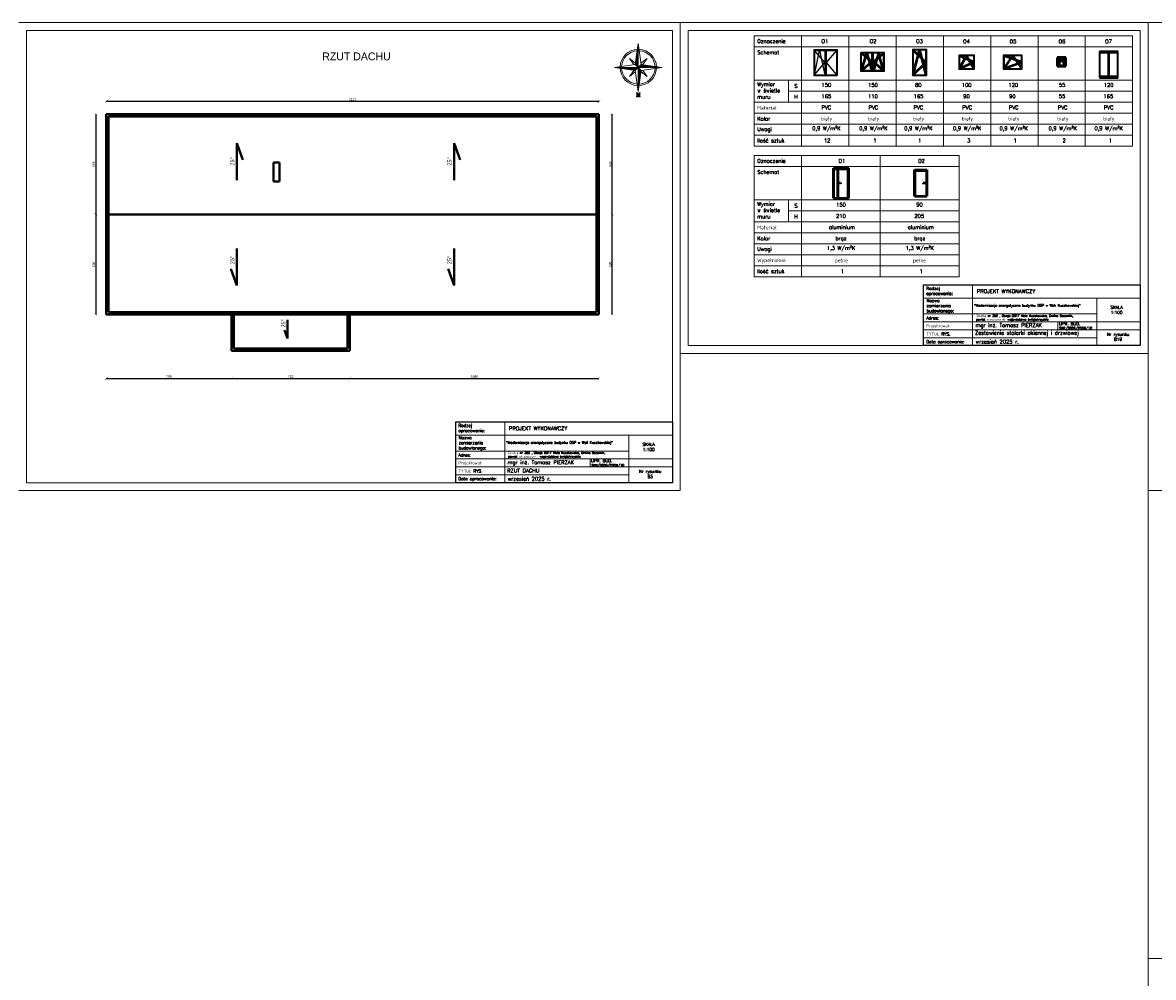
# Model space of a CAD drawing. Header units: millimetres. Extents: x 0 to 152651, y 46550 to 81081.
# Tile 19 of 109: x 129870 to 137048, y 52371 to 58430. Entities that reach past the tile are written whole.
import ezdxf

# ---------------------------------------------------------------- set-up
doc = ezdxf.new("R2010")
doc.units = ezdxf.units.MM
for name, color, linetype, lineweight in [('cienka', 3, 'Continuous', 18), ('gruba', 1, 'Continuous', 40), ('opisy', 4, 'Continuous', 18), ('stolarka', 2, 'Continuous', 50), ('wymiary', 252, 'Continuous', 15), ('średnia', 2, 'Continuous', 25)]:
    doc.layers.add(name, color=color, linetype=linetype, lineweight=lineweight)
doc.styles.add('KASIA', font='romans.shx', dxfattribs={"height": 20})
doc.styles.add('ROMANS1', font='romans.shx', dxfattribs={"height": 15})
doc.styles.get("Standard").update_dxf_attribs({"font": 'GOTHIC.TTF'})
doc.dimstyles.new('secemin', dxfattribs={"dimtxt": 15, "dimasz": 15, "dimexe": 1.25, "dimexo": 0.625, "dimgap": 5, "dimtad": 1, "dimdec": 0, "dimtxsty": 'Standard', "dimblk": 'ARCHTICK', "dimcen": 0, "dimse1": 1, "dimse2": 1, "dimclrt": 256, "dimadec": 0, "dimazin": 0, "dimtfac": 1, "dimtdec": 0, "dimtmove": 0, "dimatfit": 3, "dimfxl": 1, "dimtfillclr": 250, "dimarcsym": 1})

# ---------------------------------------------------------------- blocks, each defined once
blk = doc.blocks.new('*X1472')
at = {"color": 0, "linetype": 'ByBlock'}
for p, q in [((-217.53, 160.5), (-217.53, 160.5)), ((-217.52, 160.498), (-217.52, 160.5)), ((-217.51, 160.497), (-217.51, 160.5)), ((-217.5, 160.496), (-217.5, 160.5)), ((-217.49, 160.494), (-217.49, 160.5)), ((-217.48, 160.493), (-217.48, 160.5)), ((-217.47, 160.491), (-217.47, 160.5)), ((-217.46, 160.49), (-217.46, 160.5)), ((-217.45, 160.488), (-217.45, 160.5)), ((-217.44, 160.487), (-217.44, 160.5)), ((-217.43, 160.486), (-217.43, 160.5)), ((-217.42, 160.484), (-217.42, 160.5)), ((-217.41, 160.483), (-217.41, 160.5)), ((-217.4, 160.481), (-217.4, 160.5)), ((-217.39, 160.48), (-217.39, 160.5)), ((-217.38, 160.478), (-217.38, 160.5)), ((-217.37, 160.477), (-217.37, 160.5)), ((-217.36, 160.476), (-217.36, 160.5)), ((-217.35, 160.474), (-217.35, 160.5)), ((-217.34, 160.473), (-217.34, 160.5)), ((-217.33, 160.471), (-217.33, 160.5)), ((-217.32, 160.47), (-217.32, 160.5)), ((-217.31, 160.468), (-217.31, 160.5)), ((-217.3, 160.467), (-217.3, 160.5)), ((-217.29, 160.466), (-217.29, 160.5)), ((-217.28, 160.464), (-217.28, 160.5)), ((-217.27, 160.463), (-217.27, 160.5)), ((-217.26, 160.461), (-217.26, 160.5)), ((-217.25, 160.46), (-217.25, 160.5)), ((-217.24, 160.458), (-217.24, 160.5)), ((-217.23, 160.457), (-217.23, 160.5)), ((-217.22, 160.456), (-217.22, 160.5)), ((-217.21, 160.454), (-217.21, 160.5)), ((-217.2, 160.453), (-217.2, 160.5)), ((-217.19, 160.451), (-217.19, 160.5)), ((-217.18, 160.45), (-217.18, 160.5)), ((-217.17, 160.448), (-217.17, 160.5)), ((-217.16, 160.447), (-217.16, 160.5)), ((-217.15, 160.446), (-217.15, 160.5)), ((-217.14, 160.444), (-217.14, 160.5)), ((-217.13, 160.443), (-217.13, 160.5)), ((-217.12, 160.441), (-217.12, 160.5)), ((-217.11, 160.44), (-217.11, 160.5)), ((-217.1, 160.438), (-217.1, 160.5)), ((-217.09, 160.441), (-217.09, 160.5)), ((-217.08, 160.451), (-217.08, 160.5)), ((-217.07, 160.461), (-217.07, 160.5)), ((-217.06, 160.471), (-217.06, 160.5)), ((-217.05, 160.481), (-217.05, 160.5)), ((-217.04, 160.491), (-217.04, 160.5))]:
    blk.add_line(p, q, dxfattribs=at)
blk = doc.blocks.new('_ArchTick')
at = {"color": 0, "linetype": 'ByBlock', "const_width": 0.15}
blk.add_lwpolyline([(-0.5, -0.5), (0.5, 0.5)], dxfattribs=at)
blk = doc.blocks.new('*D1992')
at = {"layer": 'Defpoints', "color": 0, "transparency": 16777216}
for p in [(130401.3, 57848.4), (130335.3, 57212.9), (130401.3, 57212.9)]:
    blk.add_point(p, dxfattribs=at)
at = {"layer": 'wymiary', "color": 0, "lineweight": -2, "transparency": 16777216}
blk.add_line((130335.3, 57848.4), (130335.3, 57212.9), dxfattribs=at)
at = {"layer": 'wymiary', "color": 0, "lineweight": -2, "transparency": 16777216, "xscale": 15, "yscale": 15, "zscale": 15}
for p, rotation in [((130335.3, 57848.4), 90), ((130335.3, 57212.9), 270)]:
    blk.add_blockref('_ArchTick', p, dxfattribs=dict(at, rotation=rotation))
at = {"layer": 'wymiary', "transparency": 16777216, "insert": (130322.4, 57530.7), "char_height": 15, "attachment_point": 5, "rotation": 90}
blk.add_mtext('636', dxfattribs=at)
blk = doc.blocks.new('*D1993')
at = {"layer": 'Defpoints', "color": 0, "transparency": 16777216}
for p in [(130401.3, 57212.9), (130335.3, 56577.4), (130401.3, 56577.4)]:
    blk.add_point(p, dxfattribs=at)
at = {"layer": 'wymiary', "color": 0, "lineweight": -2, "transparency": 16777216}
blk.add_line((130335.3, 57212.9), (130335.3, 56577.4), dxfattribs=at)
at = {"layer": 'wymiary', "color": 0, "lineweight": -2, "transparency": 16777216, "xscale": 15, "yscale": 15, "zscale": 15}
for p, rotation in [((130335.3, 57212.9), 90), ((130335.3, 56577.4), 270)]:
    blk.add_blockref('_ArchTick', p, dxfattribs=dict(at, rotation=rotation))
at = {"layer": 'wymiary', "transparency": 16777216, "insert": (130322.4, 56895.2), "char_height": 15, "attachment_point": 5, "rotation": 90}
blk.add_mtext('636', dxfattribs=at)
blk = doc.blocks.new('*D1994')
at = {"layer": 'Defpoints', "color": 0, "transparency": 16777216}
for p in [(130401.3, 56577.4), (131196.3, 56577.4), (131196.3, 56171)]:
    blk.add_point(p, dxfattribs=at)
at = {"layer": 'wymiary', "color": 0, "lineweight": -2, "transparency": 16777216}
blk.add_line((130401.3, 56171), (131196.3, 56171), dxfattribs=at)
at = {"layer": 'wymiary', "color": 0, "lineweight": -2, "transparency": 16777216, "xscale": 15, "yscale": 15, "zscale": 15, "rotation": 180}
blk.add_blockref('_ArchTick', (130401.3, 56171), dxfattribs=at)
at = {"layer": 'wymiary', "color": 0, "lineweight": -2, "transparency": 16777216, "xscale": 15, "yscale": 15, "zscale": 15}
blk.add_blockref('_ArchTick', (131196.3, 56171), dxfattribs=at)
at = {"layer": 'wymiary', "transparency": 16777216, "insert": (130798.8, 56183.9), "char_height": 15, "attachment_point": 5}
blk.add_mtext('795', dxfattribs=at)
blk = doc.blocks.new('*D1995')
at = {"layer": 'Defpoints', "color": 0, "transparency": 16777216}
for p in [(131196.3, 56577.4), (131948.3, 56347.4), (131948.3, 56171)]:
    blk.add_point(p, dxfattribs=at)
at = {"layer": 'wymiary', "color": 0, "lineweight": -2, "transparency": 16777216}
blk.add_line((131196.3, 56171), (131948.3, 56171), dxfattribs=at)
at = {"layer": 'wymiary', "color": 0, "lineweight": -2, "transparency": 16777216, "xscale": 15, "yscale": 15, "zscale": 15, "rotation": 180}
blk.add_blockref('_ArchTick', (131196.3, 56171), dxfattribs=at)
at = {"layer": 'wymiary', "color": 0, "lineweight": -2, "transparency": 16777216, "xscale": 15, "yscale": 15, "zscale": 15}
blk.add_blockref('_ArchTick', (131948.3, 56171), dxfattribs=at)
at = {"layer": 'wymiary', "transparency": 16777216, "insert": (131572.3, 56183.9), "char_height": 15, "attachment_point": 5}
blk.add_mtext('752', dxfattribs=at)
blk = doc.blocks.new('*D1996')
at = {"layer": 'Defpoints', "color": 0, "transparency": 16777216}
for p in [(133528.3, 56577.4), (131948.3, 56347.4), (133528.3, 56171)]:
    blk.add_point(p, dxfattribs=at)
at = {"layer": 'wymiary', "color": 0, "lineweight": -2, "transparency": 16777216}
blk.add_line((131948.3, 56171), (133528.3, 56171), dxfattribs=at)
at = {"layer": 'wymiary', "color": 0, "lineweight": -2, "transparency": 16777216, "xscale": 15, "yscale": 15, "zscale": 15, "rotation": 180}
blk.add_blockref('_ArchTick', (131948.3, 56171), dxfattribs=at)
at = {"layer": 'wymiary', "color": 0, "lineweight": -2, "transparency": 16777216, "xscale": 15, "yscale": 15, "zscale": 15}
blk.add_blockref('_ArchTick', (133528.3, 56171), dxfattribs=at)
at = {"layer": 'wymiary', "transparency": 16777216, "insert": (132738.3, 56183.9), "char_height": 15, "attachment_point": 5}
blk.add_mtext('1580', dxfattribs=at)
blk = doc.blocks.new('*D1997')
at = {"layer": 'Defpoints', "color": 0, "transparency": 16777216}
for p in [(133528.3, 57212.9), (133612.4, 57212.9), (133528.3, 56577.4)]:
    blk.add_point(p, dxfattribs=at)
at = {"layer": 'wymiary', "color": 0, "lineweight": -2, "transparency": 16777216}
blk.add_line((133612.4, 56577.4), (133612.4, 57212.9), dxfattribs=at)
at = {"layer": 'wymiary', "color": 0, "lineweight": -2, "transparency": 16777216, "xscale": 15, "yscale": 15, "zscale": 15}
for p, rotation in [((133612.4, 57212.9), 90), ((133612.4, 56577.4), 270)]:
    blk.add_blockref('_ArchTick', p, dxfattribs=dict(at, rotation=rotation))
at = {"layer": 'wymiary', "transparency": 16777216, "insert": (133599.5, 56895.2), "char_height": 15, "attachment_point": 5, "rotation": 90}
blk.add_mtext('636', dxfattribs=at)
blk = doc.blocks.new('*D1998')
at = {"layer": 'Defpoints', "color": 0, "transparency": 16777216}
for p in [(133528.3, 57848.4), (133612.4, 57848.4), (133528.3, 57212.9)]:
    blk.add_point(p, dxfattribs=at)
at = {"layer": 'wymiary', "color": 0, "lineweight": -2, "transparency": 16777216}
blk.add_line((133612.4, 57212.9), (133612.4, 57848.4), dxfattribs=at)
at = {"layer": 'wymiary', "color": 0, "lineweight": -2, "transparency": 16777216, "xscale": 15, "yscale": 15, "zscale": 15}
for p, rotation in [((133612.4, 57848.4), 90), ((133612.4, 57212.9), 270)]:
    blk.add_blockref('_ArchTick', p, dxfattribs=dict(at, rotation=rotation))
at = {"layer": 'wymiary', "transparency": 16777216, "insert": (133599.5, 57530.7), "char_height": 15, "attachment_point": 5, "rotation": 90}
blk.add_mtext('636', dxfattribs=at)
blk = doc.blocks.new('*D1999')
at = {"layer": 'Defpoints', "color": 0, "transparency": 16777216}
for p in [(130401.3, 57928.6), (130401.3, 57848.4), (133528.3, 57848.4)]:
    blk.add_point(p, dxfattribs=at)
at = {"layer": 'wymiary', "color": 0, "lineweight": -2, "transparency": 16777216}
blk.add_line((133528.3, 57928.6), (130401.3, 57928.6), dxfattribs=at)
at = {"layer": 'wymiary', "color": 0, "lineweight": -2, "transparency": 16777216, "xscale": 15, "yscale": 15, "zscale": 15, "rotation": 180}
blk.add_blockref('_ArchTick', (130401.3, 57928.6), dxfattribs=at)
at = {"layer": 'wymiary', "color": 0, "lineweight": -2, "transparency": 16777216, "xscale": 15, "yscale": 15, "zscale": 15}
blk.add_blockref('_ArchTick', (133528.3, 57928.6), dxfattribs=at)
at = {"layer": 'wymiary', "transparency": 16777216, "insert": (131964.8, 57941.4), "char_height": 15, "attachment_point": 5}
blk.add_mtext('3127', dxfattribs=at)

msp = doc.modelspace()

# ---------------------------------------------------------------- linework, layer by layer
at = {"layer": 'cienka'}
for p, q in [((129845.372, 58429.514), (134045.372, 58429.514)), ((134045.372, 58429.514), (134045.372, 55459.514)), ((134045.372, 56329.514), (134045.372, 58429.514)), ((134045.372, 58429.514), (137015.372, 58429.514)), ((129895.372, 55509.514), (129895.372, 58379.514)), ((129895.372, 58379.514), (133995.372, 58379.514)), ((133995.372, 58379.514), (133995.372, 55509.514)), ((134095.372, 56379.514), (134095.372, 58379.514)), ((134095.372, 58379.514), (136965.372, 58379.514)), ((136965.372, 58379.514), (136965.372, 56379.514)), ((134514.963, 58345.276), (136915.855, 58345.276)), ((134514.963, 58345.276), (134514.963, 57645.276)), ((134814.963, 58345.276), (134814.963, 57645.276)), ((135115.855, 58345.276), (135115.855, 57645.276)), ((135415.855, 58345.276), (135415.855, 57645.276)), ((135715.855, 58345.276), (135715.855, 57645.276)), ((136015.855, 58345.276), (136015.855, 57645.276)), ((136315.855, 58345.276), (136315.855, 57645.276)), ((136615.855, 58345.276), (136615.855, 57645.276)), ((136915.855, 58345.276), (136915.855, 57645.276)), ((134514.963, 58275.276), (136915.855, 58275.276)), ((134514.963, 58065.276), (136915.855, 58065.276)), ((134732.921, 58065.276), (134732.921, 57925.276)), ((134732.921, 57995.276), (136915.855, 57995.276)), ((134514.963, 57925.276), (136915.855, 57925.276)), ((134514.963, 57855.276), (136915.855, 57855.276)), ((134514.963, 57785.276), (136915.855, 57785.276)), ((134514.963, 57715.276), (136915.855, 57715.276)), ((134514.963, 57645.276), (136915.855, 57645.276)), ((134514.963, 57585.537), (135814.963, 57585.537)), ((134514.963, 57585.537), (134514.963, 56815.537)), ((134814.963, 57585.537), (134814.963, 56815.537)), ((135314.963, 57585.537), (135314.963, 56815.537)), ((135814.963, 57585.537), (135814.963, 56815.537)), ((134514.963, 57515.537), (135814.963, 57515.537)), ((134514.963, 57305.537), (135814.963, 57305.537)), ((134732.921, 57305.537), (134732.921, 57165.537)), ((134732.921, 57235.537), (135814.963, 57235.537)), ((134514.963, 57165.537), (135814.963, 57165.537)), ((134514.963, 57095.537), (135814.963, 57095.537)), ((134514.963, 57025.537), (135814.963, 57025.537)), ((134514.963, 56955.537), (135814.963, 56955.537)), ((134514.963, 56885.537), (135814.963, 56885.537)), ((134514.963, 56815.537), (135814.963, 56815.537)), ((136442.351, 56531.261), (136442.351, 56480.912)), ((136653.372, 56480.28), (136965.372, 56480.28)), ((136965.372, 56379.514), (134095.372, 56379.514)), ((137015.372, 56329.514), (134045.372, 56329.514)), ((133472.351, 55661.261), (133472.351, 55610.912)), ((133683.372, 55610.28), (133995.372, 55610.28)), ((133995.372, 55509.514), (129895.372, 55509.514)), ((134045.372, 55459.514), (129845.372, 55459.514))]:
    msp.add_line(p, q, dxfattribs=at)
at = {"layer": 'cienka', "color": 18, "true_color": 0x000000}
for p, q in [((137015.372, 56329.514), (137015.372, 58429.514)), ((137015.372, 58429.514), (139115.372, 58429.514)), ((137015.372, 55459.514), (137015.372, 58429.514)), ((137015.372, 55459.514), (139115.372, 55459.514)), ((137015.372, 55459.514), (139115.372, 55459.514)), ((137015.372, 52489.514), (137015.372, 55459.514)), ((137015.372, 52489.514), (139115.372, 52489.514)), ((137015.372, 52489.514), (139115.372, 52489.514)), ((137015.372, 49519.514), (137015.372, 52489.514))]:
    msp.add_line(p, q, dxfattribs=at)
at = {"layer": 'gruba'}
for p, q in [((130401.328, 57848.423), (130401.328, 56577.423)), ((133528.328, 57848.423), (130401.328, 57848.423)), ((130416.328, 57833.423), (130416.328, 56592.423)), ((133513.328, 57833.423), (130416.328, 57833.423)), ((133513.328, 56592.423), (133513.328, 57833.423)), ((133528.328, 56577.423), (133528.328, 57848.423)), ((131230.035, 57428.859), (131230.035, 57663.507)), ((131230.035, 57663.507), (131268.461, 57558.106)), ((132609.186, 57428.859), (132609.186, 57663.507)), ((132609.186, 57663.507), (132647.611, 57558.106)), ((131462.328, 57541.64), (131500.328, 57541.64)), ((131462.328, 57421.64), (131462.328, 57541.64)), ((131500.328, 57541.64), (131500.328, 57421.64)), ((131500.328, 57421.64), (131462.328, 57421.64)), ((130401.328, 57212.923), (133528.328, 57212.923)), ((131230.035, 56996.987), (131230.035, 56762.339)), ((132609.186, 56996.987), (132609.186, 56762.339)), ((131230.035, 56762.339), (131191.61, 56867.739)), ((132609.186, 56762.339), (132570.76, 56867.739)), ((130401.328, 56577.423), (133528.328, 56577.423)), ((130416.328, 56592.423), (133513.328, 56592.423)), ((131196.328, 56577.423), (131196.328, 56347.423)), ((131196.328, 56577.423), (131196.328, 56347.423)), ((131211.328, 56577.423), (131211.328, 56362.423)), ((131933.328, 56362.423), (131933.328, 56577.423)), ((131948.328, 56347.423), (131948.328, 56577.423)), ((131551.189, 56542.533), (131551.189, 56425.21)), ((131551.189, 56425.21), (131531.976, 56477.91)), ((131196.328, 56347.423), (131371.328, 56347.423)), ((131211.328, 56362.423), (131371.328, 56362.423)), ((131371.328, 56362.423), (131521.328, 56362.423)), ((131371.328, 56347.423), (131521.328, 56347.423)), ((131521.328, 56362.423), (131933.328, 56362.423)), ((131521.328, 56347.423), (131948.328, 56347.423))]:
    msp.add_line(p, q, dxfattribs=at)
at = {"layer": 'opisy'}
for p, q in [((133759.737, 58164.034), (133778.721, 58296.925)), ((133778.721, 58145.05), (133778.721, 58296.925)), ((133778.721, 58296.925), (133797.705, 58164.034)), ((133626.846, 58145.05), (133759.737, 58164.034)), ((133778.721, 58145.05), (133626.846, 58145.05)), ((133759.737, 58126.066), (133626.846, 58145.05)), ((133750.245, 58164.034), (133721.768, 58202.003)), ((133721.768, 58202.003), (133759.737, 58173.527)), ((133759.737, 58164.034), (133778.721, 58145.05)), ((133778.721, 58145.05), (133759.737, 58126.066)), ((133797.705, 58164.034), (133778.721, 58145.05)), ((133778.721, 58145.05), (133797.705, 58126.066)), ((133930.596, 58145.05), (133778.721, 58145.05)), ((133778.721, 57993.175), (133778.721, 58145.05)), ((133797.705, 58173.527), (133835.674, 58202.003)), ((133797.705, 58164.034), (133930.596, 58145.05)), ((133930.596, 58145.05), (133797.705, 58126.066)), ((133835.674, 58202.003), (133807.198, 58164.034)), ((133721.768, 58088.097), (133750.245, 58126.066)), ((133759.737, 58116.574), (133721.768, 58088.097)), ((133778.721, 57993.175), (133759.737, 58126.066)), ((133797.705, 58126.066), (133778.721, 57993.175)), ((133835.674, 58088.097), (133797.705, 58116.574)), ((133807.198, 58126.066), (133835.674, 58088.097))]:
    msp.add_line(p, q, dxfattribs=at)
msp.add_lwpolyline([(133786.47, 57981.31), (133784.097, 57981.31), (133784.097, 57983.683), (133791.216, 57983.683), (133791.216, 57981.31), (133788.843, 57981.31), (133788.843, 57959.952), (133791.216, 57959.952), (133791.216, 57957.579), (133784.097, 57957.579), (133772.232, 57976.564), (133772.232, 57959.952), (133774.605, 57959.952), (133774.605, 57957.579), (133767.486, 57957.579), (133767.486, 57959.952), (133769.859, 57959.952), (133769.859, 57981.31), (133767.486, 57981.31), (133767.486, 57983.683), (133774.605, 57983.683), (133786.47, 57964.699), (133786.47, 57981.31)], dxfattribs=at)
at = {"layer": 'opisy', "linetype": 'Continuous', "lineweight": 0, "flags": 128}
for points in [[(135589.662, 56379.514), (135589.662, 56765.812), (135900.951, 56765.777), (135900.951, 56379.48)], [(136689.372, 56681.812), (136965.372, 56681.812), (136965.372, 56530.629), (136689.372, 56530.629)], [(132619.662, 55509.514), (132619.662, 55895.812), (132930.951, 55895.777), (132930.951, 55509.48)], [(133719.372, 55811.812), (133995.372, 55811.812), (133995.372, 55660.629), (133719.372, 55660.629)]]:
    msp.add_lwpolyline(points, close=True, dxfattribs=at)
for points in [[(135589.662, 56765.794), (136965.372, 56765.794), (136965.372, 56681.812), (135589.662, 56681.812)], [(136629.372, 56765.794), (136965.372, 56765.794)], [(135589.662, 56581.029), (136689.372, 56581.029), (136689.372, 56429.88), (135589.662, 56429.88)], [(135589.662, 56530.629), (136689.372, 56530.629), (136689.372, 56480.28), (135589.662, 56480.28)], [(136629.372, 56530.629), (136965.372, 56530.629)], [(135589.662, 56480.28), (136689.372, 56480.28), (136689.372, 56429.897), (135589.662, 56429.897)], [(135625.662, 56429.897), (136689.372, 56429.897), (136689.372, 56379.514), (135625.662, 56379.514)], [(132619.662, 55895.794), (133995.372, 55895.794), (133995.372, 55811.812), (132619.662, 55811.812)], [(133659.372, 55895.794), (133995.372, 55895.794)], [(132619.662, 55711.029), (133719.372, 55711.029), (133719.372, 55559.88), (132619.662, 55559.88)], [(132619.662, 55660.629), (133719.372, 55660.629), (133719.372, 55610.28), (132619.662, 55610.28)], [(133659.372, 55660.629), (133995.372, 55660.629)], [(132619.662, 55610.28), (133719.372, 55610.28), (133719.372, 55559.897), (132619.662, 55559.897)], [(132655.662, 55559.897), (133719.372, 55559.897), (133719.372, 55509.514), (132655.662, 55509.514)]]:
    msp.add_lwpolyline(points, dxfattribs=at)
at = {"layer": 'opisy', "lineweight": 25}
for points in [[(135589.662, 56765.794), (136965.372, 56765.794), (136965.372, 56379.514), (135589.662, 56379.514)], [(132619.662, 55895.794), (133995.372, 55895.794), (133995.372, 55509.514), (132619.662, 55509.514)]]:
    msp.add_lwpolyline(points, close=True, dxfattribs=at)
at = {"layer": 'opisy'}
for radius, start, end in [(115.477, 92.5891175, 177.4108825), (106.126, 93.5464048, 176.4535952), (115.477, 2.5891175, 87.4108825), (106.126, 3.5464048, 86.4535952), (115.477, 180, 267.4108825), (106.126, 180, 266.4535952), (115.477, 270, 357.4108825), (106.126, 270, 356.4535952)]:
    msp.add_arc((133778.721, 58145.05), radius, start, end, dxfattribs=at)
at = {"layer": 'stolarka'}
for p, q in [((135260.854, 58179.897), (135195.854, 58234.897)), ((135195.854, 58124.897), (135228.354, 58234.897)), ((135228.354, 58234.897), (135260.854, 58124.897)), ((135270.854, 58179.897), (135335.854, 58234.897)), ((135303.354, 58234.897), (135270.854, 58124.897)), ((135335.854, 58124.897), (135303.354, 58234.897)), ((135604.262, 58176.268), (135524.262, 58253.768)), ((135524.262, 58098.768), (135564.262, 58253.768)), ((135564.262, 58253.768), (135604.262, 58098.768)), ((135907.879, 58178.922), (135817.879, 58218.922)), ((135817.879, 58138.922), (135862.879, 58218.922)), ((135862.879, 58218.922), (135907.879, 58138.922)), ((136210.32, 58178.922), (136100.32, 58218.922)), ((136100.32, 58138.922), (136155.32, 58218.922)), ((136155.32, 58218.922), (136210.32, 58138.922)), ((136705.22, 58246.794), (136825.22, 58246.794)), ((136710.22, 58241.794), (136820.22, 58241.794)), ((135195.854, 58124.897), (135260.854, 58179.897)), ((135335.854, 58124.897), (135270.854, 58179.897)), ((135524.262, 58098.768), (135604.262, 58176.268)), ((135817.879, 58138.922), (135907.879, 58178.922)), ((136100.32, 58138.922), (136210.32, 58178.922)), ((136492.791, 58207.603), (136437.791, 58207.603)), ((136437.791, 58207.603), (136437.791, 58152.603)), ((136437.791, 58152.603), (136492.791, 58152.603)), ((136442.791, 58202.603), (136442.791, 58157.603)), ((136487.791, 58202.603), (136442.791, 58202.603)), ((136442.791, 58157.603), (136465.291, 58202.603)), ((136442.791, 58157.603), (136487.791, 58157.603)), ((136465.291, 58202.603), (136487.791, 58157.603)), ((136487.791, 58157.603), (136487.791, 58202.603)), ((136492.791, 58152.603), (136492.791, 58207.603)), ((136705.22, 58081.794), (136825.22, 58081.794)), ((136710.22, 58086.794), (136820.22, 58086.794)), ((135016.734, 57315.32), (135016.734, 57505.72)), ((135016.734, 57505.72), (135114.734, 57505.72)), ((135020.234, 57315.32), (135020.234, 57502.22)), ((135020.234, 57502.22), (135111.234, 57502.22)), ((135044.734, 57315.32), (135044.734, 57502.22)), ((135048.234, 57315.32), (135048.234, 57502.22)), ((135111.234, 57315.32), (135111.234, 57502.22)), ((135114.734, 57315.32), (135114.734, 57505.72)), ((135531.085, 57327.573), (135531.085, 57495.573)), ((135531.085, 57495.573), (135611.085, 57495.573)), ((135611.085, 57495.573), (135611.085, 57327.573)), ((135535.085, 57327.573), (135535.085, 57491.573)), ((135535.085, 57491.573), (135607.085, 57491.573)), ((135607.085, 57491.573), (135607.085, 57327.573)), ((135051.329, 57413.625), (135061.249, 57413.625)), ((135061.249, 57413.625), (135061.249, 57406.933)), ((135601.819, 57411.76), (135587.635, 57411.76)), ((135587.635, 57411.76), (135587.635, 57404.829)), ((135016.734, 57315.32), (135114.734, 57315.32)), ((135531.085, 57327.573), (135611.085, 57327.573))]:
    msp.add_line(p, q, dxfattribs=at)
at = {"layer": 'wymiary'}
for p, q in [((131462.328, 57541.64), (131500.328, 57541.64)), ((131462.328, 57421.64), (131500.328, 57421.64))]:
    msp.add_line(p, q, dxfattribs=at)
at = {"layer": 'średnia'}
for p, q in [((134891.79, 58258.035), (134891.79, 58093.035)), ((134891.79, 58258.035), (135041.79, 58258.035)), ((134896.79, 58253.035), (134896.79, 58098.035)), ((134896.79, 58253.035), (134961.79, 58253.035)), ((134961.79, 58175.535), (134896.79, 58253.035)), ((134896.79, 58098.035), (134929.29, 58253.035)), ((134929.29, 58253.035), (134961.79, 58098.035)), ((134961.79, 58253.035), (134961.79, 58098.035)), ((134966.79, 58258.035), (134966.79, 58093.035)), ((134971.79, 58253.035), (135036.79, 58253.035)), ((134971.79, 58253.035), (134971.79, 58098.035)), ((135036.79, 58253.035), (134971.79, 58175.535)), ((135036.79, 58253.035), (135036.79, 58098.035)), ((135041.79, 58258.035), (135041.79, 58093.035)), ((135340.854, 58239.897), (135190.854, 58239.897)), ((135190.854, 58119.897), (135190.854, 58239.897)), ((135260.854, 58234.897), (135195.854, 58234.897)), ((135195.854, 58124.897), (135195.854, 58234.897)), ((135260.854, 58124.897), (135260.854, 58234.897)), ((135265.854, 58119.897), (135265.854, 58239.897)), ((135335.854, 58234.897), (135270.854, 58234.897)), ((135270.854, 58124.897), (135270.854, 58234.897)), ((135335.854, 58124.897), (135335.854, 58234.897)), ((135340.854, 58119.897), (135340.854, 58239.897)), ((135609.262, 58258.768), (135519.262, 58258.768)), ((135519.262, 58258.768), (135519.262, 58093.768)), ((135604.262, 58253.768), (135524.262, 58253.768)), ((135524.262, 58253.768), (135524.262, 58098.768)), ((135604.262, 58098.768), (135604.262, 58253.768)), ((135609.262, 58093.768), (135609.262, 58258.768)), ((135912.879, 58223.922), (135812.879, 58223.922)), ((135812.879, 58223.922), (135812.879, 58133.922)), ((135907.879, 58218.922), (135817.879, 58218.922)), ((135817.879, 58218.922), (135817.879, 58138.922)), ((135907.879, 58138.922), (135907.879, 58218.922)), ((135912.879, 58133.922), (135912.879, 58223.922)), ((136215.32, 58223.922), (136095.32, 58223.922)), ((136095.32, 58223.922), (136095.32, 58133.922)), ((136210.32, 58218.922), (136100.32, 58218.922)), ((136100.32, 58218.922), (136100.32, 58138.922)), ((136210.32, 58138.922), (136210.32, 58218.922)), ((136215.32, 58133.922), (136215.32, 58223.922)), ((136705.22, 58081.794), (136705.22, 58246.794)), ((136710.22, 58086.794), (136710.22, 58241.794)), ((136760.22, 58086.794), (136760.22, 58241.794)), ((136765.22, 58086.794), (136765.22, 58241.794)), ((136770.22, 58086.794), (136770.22, 58241.794)), ((136820.22, 58086.794), (136820.22, 58241.794)), ((136825.22, 58081.794), (136825.22, 58246.794)), ((134896.79, 58098.035), (134961.79, 58175.535)), ((134971.79, 58175.535), (135036.79, 58098.035)), ((134891.79, 58093.035), (135041.79, 58093.035)), ((134896.79, 58098.035), (134961.79, 58098.035)), ((134971.79, 58098.035), (135036.79, 58098.035)), ((135340.854, 58119.897), (135190.854, 58119.897)), ((135260.854, 58124.897), (135195.854, 58124.897)), ((135335.854, 58124.897), (135270.854, 58124.897)), ((135519.262, 58093.768), (135609.262, 58093.768)), ((135524.262, 58098.768), (135604.262, 58098.768)), ((135812.879, 58133.922), (135912.879, 58133.922)), ((135817.879, 58138.922), (135907.879, 58138.922)), ((136095.32, 58133.922), (136215.32, 58133.922)), ((136100.32, 58138.922), (136210.32, 58138.922))]:
    msp.add_line(p, q, dxfattribs=at)

# ---------------------------------------------------------------- block references
at = {"layer": 'opisy', "xscale": 303.75, "yscale": 303.75, "zscale": 303.75}
for p, rotation in [((85026.846, -7778.192), 270), ((182530.596, 124068.292), 90), ((67855.479, 106896.925), 180)]:
    msp.add_blockref('*X1472', p, dxfattribs=dict(at, rotation=rotation))
msp.add_blockref('*X1472', (199701.963, 9393.175), dxfattribs=at)

# ---------------------------------------------------------------- texts
at = {"layer": 'cienka', "char_height": 24, "width": 724.80663, "attachment_point": 1, "style": 'ROMANS1'}
for s, insert in [('Oznaczenie', (134533.468, 58323.537)), ('O1', (134941.52, 58323.139)), ('O2', (135246.975, 58323.068)), ('O3', (135541.527, 58323.035)), ('O4', (135840.014, 58322.464)), ('O5', (136135.323, 58322.464)), ('O6', (136446.295, 58322.464)), ('O7', (136742.175, 58322.464)), ('Schemat', (134533.468, 58252.825)), ('Wymiar \\Pw świetle \\Pmuru', (134533.468, 58050.456)), ('S', (134768.565, 58039.665)), ('150', (134941.52, 58046.117)), ('150', (135236.902, 58046.117)), ('80', (135535.598, 58046.117)), ('100', (135832.359, 58046.117)), ('120', (136127.669, 58046.117)), ('55', (136448.257, 58046.117)), ('120', (136733.177, 58046.117)), ('H', (134768.565, 57971.017)), ('165', (134941.52, 57974.072)), ('110', (135236.902, 57974.072)), ('165', (135526.443, 57974.072)), ('90', (135841.526, 57974.072)), ('90', (136132.579, 57974.072)), ('55', (136447.83, 57974.072)), ('165', (136731.411, 57974.072)), ('Materiał', (134533.468, 57901.181)), ('PVC', (134941.52, 57903.221)), ('PVC', (135239.94, 57903.221)), ('PVC', (135525.566, 57903.221)), ('PVC', (135835.548, 57903.221)), ('PVC', (136130.857, 57903.221)), ('PVC', (136441.829, 57903.221)), ('PVC', (136733.478, 57903.221)), ('Kolor', (134533.468, 57831.742)), ('biały', (134937.604, 57832.377)), ('biały', (135236.024, 57832.377)), ('biały', (135521.649, 57832.377)), ('biały', (135831.632, 57832.377)), ('biały', (136126.941, 57832.377)), ('biały', (136437.913, 57832.377)), ('biały', (136729.562, 57832.377)), ('Uwagi', (134533.468, 57764.833)), ('0,9 W/m²K', (134882.368, 57770.731)), ('0,9 W/m²K', (135180.789, 57770.731)), ('0,9 W/m²K', (135466.414, 57770.731)), ('0,9 W/m²K', (135776.396, 57770.731)), ('0,9 W/m²K', (136071.706, 57770.731)), ('0,9 W/m²K', (136382.678, 57770.731)), ('0,9 W/m²K', (136674.327, 57770.731)), ('Ilość sztuk', (134533.468, 57693.586)), ('12', (134956.997, 57693.302)), ('1', (135269.815, 57693.302)), ('1', (135555.441, 57693.302)), ('3', (135865.423, 57693.302)), ('1', (136160.732, 57693.302)), ('2', (136471.704, 57693.302)), ('1', (136765.148, 57693.302)), ('Schemat', (134533.468, 57493.086)), ('Oznaczenie', (134533.468, 57563.798)), ('D1', (135050.275, 57563.401)), ('D2', (135554.985, 57563.329)), ('Wymiar \\Pw świetle \\Pmuru', (134533.468, 57290.718)), ('S', (134768.565, 57279.926)), ('150', (135034.422, 57286.378)), ('90', (135542.923, 57286.378)), ('H', (134768.565, 57211.279)), ('210', (135034.422, 57214.334)), ('205', (135531.383, 57214.334)), ('Materiał', (134533.468, 57141.443)), ('aluminium', (134989.046, 57143.482)), ('aluminium', (135489.046, 57143.482)), ('Kolor', (134533.468, 57072.004)), ('brąz', (135030.505, 57072.639)), ('brąz', (135530.505, 57072.639)), ('Uwagi', (134533.468, 57005.095)), ('1,3 W/m²K', (134975.27, 57010.992)), ('1,3 W/m²K', (135475.27, 57010.992)), ('Wypełnienie', (134533.468, 56933.847)), ('pełne', (135026.05, 56932.639)), ('pełne', (135522.444, 56932.639)), ('Ilość sztuk', (134533.468, 56863.847)), ('1', (135064.297, 56863.563)), ('1', (135564.297, 56863.563))]:
    msp.add_mtext(s, dxfattribs=dict(at, insert=insert))
at = {"layer": 'opisy', "linetype": 'Continuous', "lineweight": 0, "attachment_point": 4, "style": 'KASIA'}
for s, insert, char_height, width in [('\\A1;{\\H0.80952x;Rodzaj opracowania:}', (135606.488, 56723.525), 24, 141.54434), ('\\A1;\\pxql;PROJEKT WYKONAWCZY', (135927.84, 56724.606), 24, 946.31605), ('\\A1;\\pxql;{\\H0.80952x;Nazwa \\Pzamierzenia\\Pbudowlanego:}', (135608.306, 56629.827), 24, 141.54434), ('\\A1;"Modernizacja energetyczna budynku OSP w Woli Kuczkowskiej"', (135910.099, 56632.327), 15.6, 787.57688), ('\\A1;\\pxql;{\\H0.80952x;Adres:}', (135606.488, 56555.132), 24, 141.54434), ('\\A1;Działka nr 362 , Obręb 0017 Wola Kuczkowska, Gmina Secemin, \\Ppowiat włoszczowski, województwo świętokrzyskie', (135922.058, 56555.192), 14, 817.77748), ('\\A1;\\pxqc;{\\H0.80952x;SKALA\\P1:100}', (136440.376, 56606.611), 24, 747.85817), ('\\A1;\\pxql;{\\H0.80952x;Projektował:}', (135606.488, 56502.654), 24, 747.85817), ('\\A1;mgr inż. Tomasz PIERZAK', (135919.33, 56505.345), 24, 747.85817), ('\\A1;UPR. BUD.', (136448.861, 56519.095), 19.2, 598.28653), ('\\A1;SWK/0005/POOK/10', (136450.867, 56488.803), 14.4, 448.7149), ('\\A1;\\pxql;{\\H0.80952x;TYTUŁ RYS.}', (135606.488, 56453.449), 24, 747.85817), ('\\A1;Zestawienie stolarki okiennej i drzwiowej', (135916.054, 56456.68), 24, 747.85817), ('\\A1;wrzesień 2025 r.', (135919.33, 56404.735), 24, 747.85817), ('\\A1;\\pxqc;{\\H0.80952x;Nr rysunku\\PB19}', (136450.003, 56435.594), 24, 747.85817), ('\\A1;\\pxql;{\\H0.80952x;Data opracowania:}', (135606.488, 56401.411), 24, 747.85817), ('\\A1;{\\H0.80952x;Rodzaj opracowania:}', (132636.488, 55853.525), 24, 141.54434), ('\\A1;\\pxql;PROJEKT WYKONAWCZY', (132957.84, 55854.606), 24, 946.31605), ('\\A1;\\pxql;{\\H0.80952x;Nazwa \\Pzamierzenia\\Pbudowlanego:}', (132638.306, 55759.827), 24, 141.54434), ('\\A1;"Modernizacja energetyczna budynku OSP w Woli Kuczkowskiej"', (132940.099, 55762.327), 15.6, 787.57688), ('\\A1;Działka nr 362 , Obręb 0017 Wola Kuczkowska, Gmina Secemin, \\Ppowiat włoszczowski, województwo świętokrzyskie', (132952.058, 55685.192), 14, 817.77748), ('\\A1;\\pxqc;{\\H0.80952x;SKALA\\P1:100}', (133470.376, 55736.611), 24, 747.85817), ('\\A1;\\pxql;{\\H0.80952x;Adres:}', (132636.488, 55685.132), 24, 141.54434), ('\\A1;\\pxql;{\\H0.80952x;Projektował:}', (132636.488, 55632.654), 24, 747.85817), ('\\A1;mgr inż. Tomasz PIERZAK', (132949.33, 55635.345), 24, 747.85817), ('\\A1;UPR. BUD.', (133478.861, 55649.095), 19.2, 598.28653), ('\\A1;\\pxql;{\\H0.80952x;TYTUŁ RYS.}', (132636.488, 55583.449), 24, 747.85817), ('\\A1;RZUT DACHU', (132946.054, 55586.68), 24, 747.85817), ('\\A1;SWK/0005/POOK/10', (133480.867, 55618.803), 14.4, 448.7149), ('\\A1;\\pxqc;{\\H0.80952x;Nr rysunku\\PB3}', (133480.003, 55565.594), 24, 747.85817), ('\\A1;\\pxql;{\\H0.80952x;Data opracowania:}', (132636.488, 55531.411), 24, 747.85817), ('\\A1;wrzesień 2025 r.', (132949.33, 55534.735), 24, 747.85817)]:
    msp.add_mtext(s, dxfattribs=dict(at, insert=insert, char_height=char_height, width=width))
at = {"layer": 'wymiary', "insert": (131772.293, 58240.234), "char_height": 50, "attachment_point": 1}
msp.add_mtext_dynamic_manual_height_columns('RZUT DACHU', width=34927.93878, gutter_width=250, heights=[0], dxfattribs=at)
at = {"layer": 'wymiary', "char_height": 25, "attachment_point": 1, "rotation": 90}
for insert in [(131188.894, 57522.607), (132566.962, 57522.607), (131188.894, 56896.613), (132566.962, 56896.613), (131512.879, 56495.254)]:
    msp.add_mtext_dynamic_manual_height_columns('25%%D', width=17463.96939, gutter_width=125, heights=[0], dxfattribs=dict(at, insert=insert))

# ---------------------------------------------------------------- dimensions: what is measured, and where the dimension line sits
at = {"layer": 'wymiary'}
for base, p1, p2, picture, middle in [((130401.328, 57928.564), (133528.328, 57848.423), (130401.328, 57848.423), '*D1999', (131964.828, 57941.441)), ((131196.328, 56171.009), (130401.328, 56577.423), (131196.328, 56577.423), '*D1994', (130798.828, 56183.886))]:
    dim = msp.add_linear_dim(base=base, p1=p1, p2=p2, dimstyle='secemin', dxfattribs=at)
    dim.commit()
    dim.dimension.update_dxf_attribs({"geometry": picture, "text_midpoint": middle})
for base, p1, p2, picture, middle in [((130335.272592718, 57212.922855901), (130401.328383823, 57848.422855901), (130401.328383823, 57212.922855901), '*D1992', (130322.39529836, 57530.672855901)), ((133612.362191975, 57212.922855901), (133528.328383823, 56577.422855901), (133528.328383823, 57212.922855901), '*D1997', (133599.484897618, 56895.172855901))]:
    dim = msp.add_linear_dim(base=base, p1=p1, p2=p2, angle=90, dimstyle='secemin', dxfattribs=at)
    dim.commit()
    dim.dimension.update_dxf_attribs({"geometry": picture, "text_midpoint": middle})
for base, p1, p2, picture, middle in [((133612.362191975, 57848.422855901), (133528.328383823, 57212.922855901), (133528.328383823, 57848.422855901), '*D1998', (133599.484897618, 57530.672855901)), ((130335.272592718, 56577.422855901), (130401.328383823, 57212.922855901), (130401.328383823, 56577.422855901), '*D1993', (130322.39529836, 56895.172855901))]:
    dim = msp.add_linear_dim(base=base, p1=p1, p2=p2, angle=90, dimstyle='secemin', override={"dimtmove": 1}, dxfattribs=at)
    dim.commit()
    dim.dimension.update_dxf_attribs({"geometry": picture, "text_midpoint": middle})
for base, p1, p2, picture, middle in [((131948.328, 56171.009), (131196.328, 56577.423), (131948.328, 56347.423), '*D1995', (131572.328, 56183.886)), ((133528.328, 56171.009), (131948.328, 56347.423), (133528.328, 56577.423), '*D1996', (132738.328, 56183.886))]:
    dim = msp.add_linear_dim(base=base, p1=p1, p2=p2, dimstyle='secemin', override={"dimtmove": 1}, dxfattribs=at)
    dim.commit()
    dim.dimension.update_dxf_attribs({"geometry": picture, "text_midpoint": middle})

doc.saveas('drawing.dxf')
